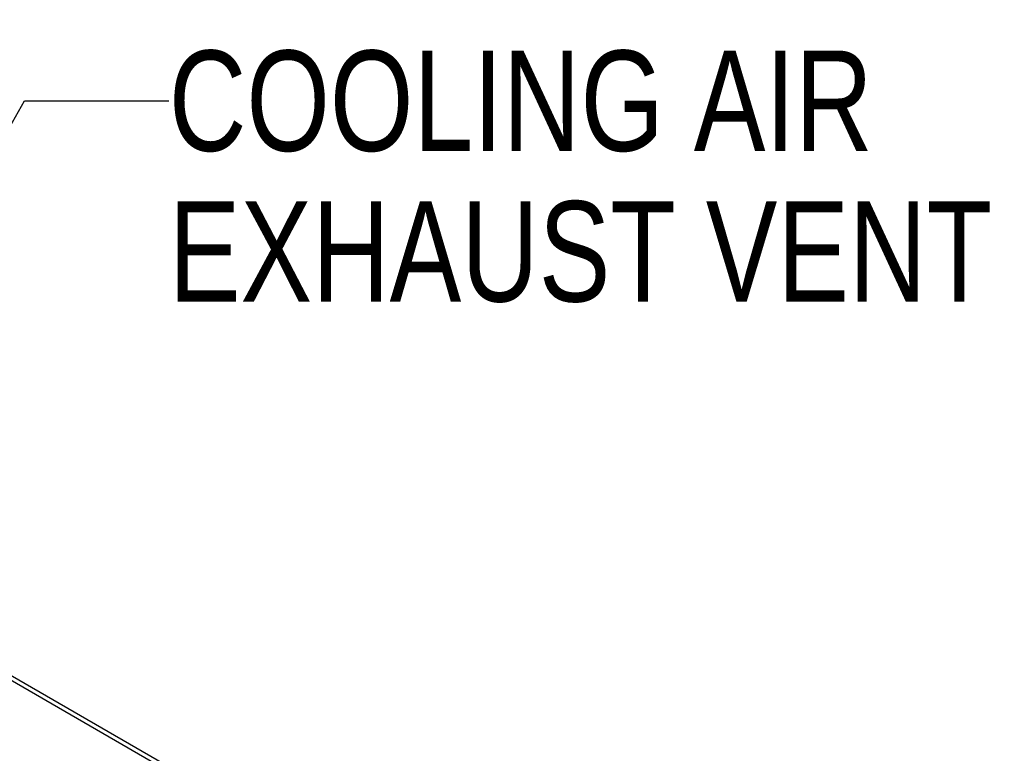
# Model space of a CAD drawing. Header units: inches. Extents: x 0 to 34, y 0 to 22.
# Tile 150 of 155: x 18.6 to 19.8, y 19.7 to 20.6. Entities that reach past the tile are written whole.
import ezdxf

# ---------------------------------------------------------------- set-up
doc = ezdxf.new("R2010")
doc.units = ezdxf.units.IN
doc.header["$LTSCALE"] = 1.87
doc.header["$MEASUREMENT"] = 0
doc.layers.get('0').update_dxf_attribs({"linetype": 'CONTINUOUS'})
doc.layers.add('DETAIL', color=7, linetype='CONTINUOUS')
doc.styles.get("Standard").update_dxf_attribs({"font": 'txt', "width": 0.8})
doc.dimstyles.get("Standard").update_dxf_attribs({"dimtxt": 0.125, "dimasz": 0.18, "dimexe": 0.18, "dimexo": 0.0625, "dimgap": 0.09, "dimtad": 0, "dimtih": 1, "dimtoh": 1, "dimdec": 3, "dimzin": 4, "dimdsep": 46, "dimtxsty": 'STANDARD', "dimblk": '_FILLED', "dimblk1": '_FILLED', "dimblk2": '_FILLED', "dimcen": 0.09, "dimadec": 0, "dimazin": 0, "dimtol": 1, "dimtp": 0.01, "dimtm": 0.01, "dimtfac": 1, "dimtdec": 3, "dimtofl": 0, "dimtmove": 0, "dimatfit": 3, "dimldrblk": '_FILLED', "dimfxl": 1, "dimtolj": 1, "dimtzin": 4, "dimarcsym": 0})

# ---------------------------------------------------------------- blocks, each defined once
blk = doc.blocks.new('_FILLED')
at = {"color": 0, "linetype": 'BYBLOCK'}
blk.add_solid([(0, 0), (-1, 0.1736), (-1, -0.1736)], dxfattribs=at)

msp = doc.modelspace()

# ---------------------------------------------------------------- linework, layer by layer
at = {"color": 3, "linetype": 'CONTINUOUS'}
for p, q in [((16.6951, 20.8274), (19.0427, 19.4719)), ((16.704, 20.8282), (19.0516, 19.4728))]:
    msp.add_line(p, q, dxfattribs=at)

# ---------------------------------------------------------------- texts
at = {"layer": 'DETAIL', "color": 2, "linetype": 'CONTINUOUS', "insert": (18.7497, 20.5386), "char_height": 0.125, "width": 1.2, "attachment_point": 1, "line_spacing_factor": 0.9}
msp.add_mtext('COOLING AIR\\PEXHAUST VENT', dxfattribs=at)

# ---------------------------------------------------------------- leaders
at = {"layer": 'DETAIL', "color": 2, "linetype": 'CONTINUOUS'}
msp.add_leader([(18.1088, 19.6548), (18.5697, 20.4761), (18.7497, 20.4761)], dimstyle='STANDARD', override={"dimtad": 0, "dimldrblk": 'DOT'}, dxfattribs=at)

doc.saveas('drawing.dxf')
